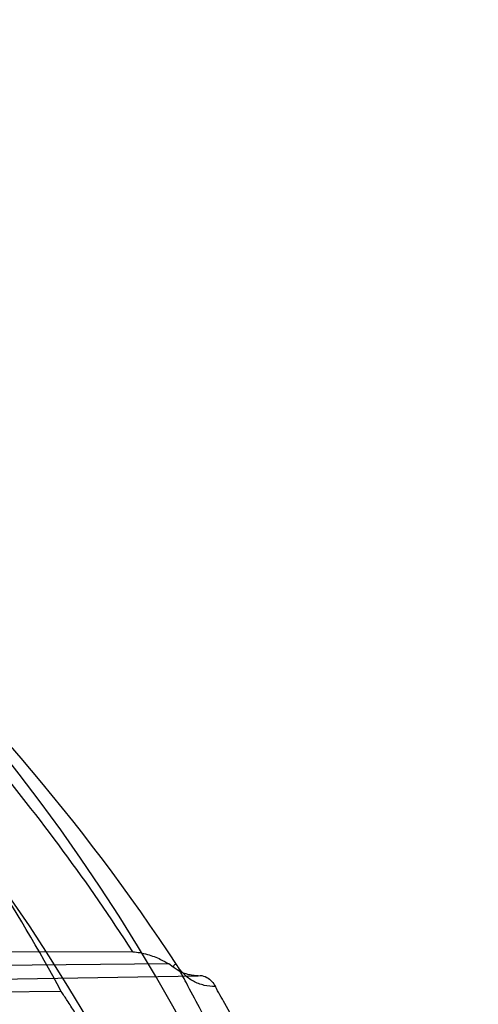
# Model space of a CAD drawing. Header units: millimetres. Extents: x 0 to 297, y 0 to 210.
# Tile 60 of 256: x 147.704 to 147.81, y 91.572 to 91.8. Entities that reach past the tile are written whole.
import ezdxf

# ---------------------------------------------------------------- set-up
doc = ezdxf.new("R2010")
doc.units = ezdxf.units.MM
doc.header["$LTSCALE"] = 16.335
doc.layers.get('0').update_dxf_attribs({"linetype": 'CONTINUOUS'})
doc.layers.add('01_GLOBAL', color=7, linetype='CONTINUOUS')
doc.layers.add('INTFCLR_144815', color=7, linetype='CONTINUOUS')

msp = doc.modelspace()

# ---------------------------------------------------------------- linework, layer by layer
at = {"color": 7, "linetype": 'Continuous'}
msp.add_circle((148.0808034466, 92.1164639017), 1.9, dxfattribs=at)
at = {"color": 9, "linetype": 'Continuous'}
msp.add_arc((148.0808034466, 92.1164639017), 1.8756493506, 182.9674534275, 267.0325465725, dxfattribs=at)
at = {"layer": '01_GLOBAL', "color": 7, "linetype": 'Continuous'}
msp.add_circle((148.0808034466, 92.1164639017), 1.925, dxfattribs=at)
at = {"layer": 'INTFCLR_144815', "color": 9, "linetype": 'Continuous'}
for p, q in [((147.5969495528, 91.5845276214), (147.72979146, 91.5844248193)), ((147.7381147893, 91.5816030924), (147.6041159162, 91.5804883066)), ((147.6041871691, 91.57640723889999), (147.7449290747, 91.578864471)), ((147.7449290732, 91.5788644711), (147.7453666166, 91.5789258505))]:
    msp.add_line(p, q, dxfattribs=at)
at = {"layer": 'INTFCLR_144815', "color": 6, "linetype": 'Continuous'}
for p, q in [((147.7391451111, 91.5808721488), (147.7381147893, 91.5816030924)), ((147.7133196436, 91.57521830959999), (147.6404664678, 91.57462300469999))]:
    msp.add_line(p, q, dxfattribs=at)
for radius, start, end in [(0.4398395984, 313.9937911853, 154.5150993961), (0.391278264, 24.36608327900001, 38.4121773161)]:
    msp.add_arc((147.3556636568, 91.35632411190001), radius, start, end, dxfattribs=at)
at = {"layer": 'INTFCLR_144815', "color": 9, "linetype": 'Continuous'}
for centre, radius, start, end in [((147.3548634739, 91.3286306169), 0.4606474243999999, 33.25492360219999, 48.17648278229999), ((147.3547363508, 91.3433585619), 0.4458466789, 32.7308374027, 39.9894278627), ((147.3556636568, 91.35632411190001), 0.4212676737, 323.9261481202, 36.0738518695), ((147.3556636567, 91.3563241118), 0.3885893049, 24.5006713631, 38.2755229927)]:
    msp.add_arc(centre, radius, start, end, dxfattribs=at)
at = {"layer": 'INTFCLR_144815', "color": 6, "linetype": 'Continuous'}
msp.add_ellipse((147.3556636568, 91.3820696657), major_axis=(0, 0.407109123), ratio=0.9979983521, start_param=-1.0764691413, end_param=-0.9955506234, dxfattribs=at)
for points, knots in [([(147.7297914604, 91.58442481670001), (147.7303588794, 91.584381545), (147.7315043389, 91.5842307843), (147.7331686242, 91.5838433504), (147.7347545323, 91.58332013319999), (147.7364147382, 91.5826081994), (147.7375101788, 91.5819953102), (147.7381147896, 91.5816030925)], [0, 0, 0, 0, 0.1924144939, 0.3898258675, 0.5769788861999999, 0.7563193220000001, 1, 1, 1, 1]), ([(147.7449290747, 91.578864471), (147.744497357, 91.5788639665), (147.7436799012, 91.5789209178), (147.742366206, 91.57919121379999), (147.7408146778, 91.5797560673), (147.7397281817, 91.5804200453), (147.7391451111, 91.5808721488)], [0, 0, 0, 0, 0.2079734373, 0.3931621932, 0.6445697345, 1, 1, 1, 1]), ([(147.7766097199, 91.35632411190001), (147.7766097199, 91.3599162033), (147.7765163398, 91.367087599), (147.7760973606, 91.3778291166), (147.7754024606, 91.3885180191), (147.7744335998, 91.39916220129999), (147.77319384, 91.4097533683), (147.7716837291, 91.42029033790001), (147.769908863, 91.43075428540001), (147.767873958, 91.4411284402), (147.7656550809, 91.4510881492), (147.7633909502, 91.4601990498), (147.7612393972, 91.468131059), (147.7592604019, 91.4749262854), (147.7574492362, 91.4807962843), (147.7557986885, 91.4858940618), (147.7542974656, 91.4903426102), (147.7529379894, 91.4942343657), (147.7517092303, 91.4976489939), (147.7505988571, 91.5006560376), (147.7495982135, 91.5033038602), (147.7486995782, 91.50563595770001), (147.7478928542, 91.5076948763), (147.7471655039, 91.509524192), (147.7465075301, 91.51115755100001), (147.7459095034, 91.5126247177), (147.7453656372, 91.51394489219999), (147.7448448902, 91.51519658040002), (147.7443053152, 91.5164813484), (147.7437013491, 91.5179056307), (147.7430146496, 91.51950732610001), (147.742236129, 91.5213002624), (147.7413669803, 91.5232743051), (147.7404600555, 91.5253030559), (147.7395279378, 91.52735649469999), (147.7385654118, 91.5294474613), (147.7375049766, 91.53171573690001), (147.7363194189, 91.5342082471), (147.7349858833, 91.5369583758), (147.7334899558, 91.53998131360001), (147.7318170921, 91.54328855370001), (147.7299593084, 91.5468707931), (147.7279066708, 91.55072565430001), (147.7256570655, 91.5548329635), (147.7232389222, 91.5591130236), (147.7208020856, 91.5632896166), (147.7185114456, 91.56709114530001), (147.7165080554, 91.5703165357), (147.7148153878, 91.5729637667), (147.7137825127, 91.57453038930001), (147.7133196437, 91.57521830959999)], [0, 0, 0, 0, 0.04665735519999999, 0.0931440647, 0.1396118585, 0.1857718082, 0.2319566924, 0.2781034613, 0.3240186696, 0.3697981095, 0.4154052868, 0.4565413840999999, 0.4917273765, 0.5221494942, 0.5484663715, 0.5715162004, 0.5917463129, 0.6094482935, 0.625060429, 0.6388822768, 0.6510838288, 0.6618264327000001, 0.6713445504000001, 0.6798063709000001, 0.6873964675, 0.6942167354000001, 0.7003855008, 0.7059421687, 0.7118256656, 0.7184851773, 0.7260365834, 0.7344612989, 0.7438740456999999, 0.7540523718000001, 0.7633255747, 0.7731651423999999, 0.7839509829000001, 0.7958485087, 0.8090155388, 0.8236497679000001, 0.8396573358, 0.8571550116, 0.8760631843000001, 0.8963825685, 0.9179808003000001, 0.9399137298, 0.9591882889, 0.9756278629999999, 0.9892303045, 1, 1, 1, 1])]:
    msp.add_open_spline(points, degree=3, knots=knots, dxfattribs=at)
at = {"layer": 'INTFCLR_144815', "color": 9, "linetype": 'Continuous'}
for points, knots in [([(147.7400749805, 91.58123360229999), (147.7400241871, 91.58139667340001), (147.7394697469, 91.5817022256), (147.7392199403, 91.58112772), (147.7391413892, 91.5808724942)], [0, 0, 0, 0, 0.3900947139, 1, 1, 1, 1]), ([(147.7993047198, 91.3563240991), (147.7993047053, 91.3598507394), (147.7992431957, 91.36510201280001), (147.7990397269, 91.37207757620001), (147.798623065, 91.3823283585), (147.7975766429, 91.397475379), (147.7953145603, 91.41729680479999), (147.7927567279, 91.43343289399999), (147.7906349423, 91.4445069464), (147.7893410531, 91.45072605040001), (147.7873656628, 91.4597474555), (147.7841654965, 91.47277623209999), (147.779385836, 91.4894048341), (147.7750756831, 91.5025548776), (147.7719295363, 91.51136236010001), (147.770136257, 91.5161888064), (147.7675472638, 91.5229853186), (147.7636973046, 91.5325312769), (147.7585360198, 91.544335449), (147.754709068, 91.55251543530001), (147.7522694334, 91.55754382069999), (147.7507933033, 91.56054718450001), (147.7484596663, 91.5652122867), (147.7454788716, 91.5709970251), (147.7424835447, 91.576667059), (147.7407676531, 91.5798944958), (147.740074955, 91.5812336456)], [0, 0, 0, 0, 0.0450043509, 0.067009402, 0.08905324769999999, 0.175923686, 0.2606895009, 0.3435638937, 0.3843409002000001, 0.4045696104, 0.4246252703, 0.5021919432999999, 0.5757221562, 0.6453695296, 0.6787460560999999, 0.6950673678, 0.7110742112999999, 0.7715572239, 0.8263963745, 0.8754614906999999, 0.8867912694, 0.8977184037, 0.9181670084, 0.953356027, 0.9807598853, 1, 1, 1, 1]), ([(147.7488803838, 91.57640103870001), (147.7480162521, 91.5763758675), (147.7462447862, 91.5765531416), (147.7437435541, 91.5775110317), (147.7415978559, 91.5791007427), (147.740508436, 91.5804952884), (147.740074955, 91.5812336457)], [0, 0, 0, 0, 0.2468035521, 0.5016413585, 0.7555656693, 1, 1, 1, 1]), ([(147.7453666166, 91.5789258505), (147.7459010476, 91.57893518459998), (147.7473889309, 91.5784344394), (147.7484197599, 91.5772395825), (147.7488803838, 91.57640103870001)], [0, 0, 0, 0, 0.3584345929, 1, 1, 1, 1]), ([(147.7488803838, 91.1362471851), (147.7495964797, 91.1375588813), (147.7513599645, 91.1407388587), (147.7537571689, 91.14506062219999), (147.7557370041, 91.14871709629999), (147.757045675, 91.1511468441), (147.7592661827, 91.1553421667), (147.7628570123, 91.1622835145), (147.7678291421, 91.1724506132), (147.7721187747, 91.1818390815), (147.7751770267, 91.1889400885), (147.77698482, 91.1932742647), (147.7797928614, 91.20017103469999), (147.7839528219, 91.2110371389), (147.7891775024, 91.2263044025), (147.7927870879, 91.23834514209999), (147.79507246, 91.2467235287), (147.796585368, 91.25252627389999), (147.7991369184, 91.26292856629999), (147.8023498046, 91.27821952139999), (147.8046712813, 91.29226720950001), (147.8059664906, 91.3018694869), (147.8067830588, 91.3084167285), (147.8080034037, 91.31996048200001), (147.8091753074, 91.3365688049), (147.809560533, 91.3532661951), (147.8094131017, 91.3650041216), (147.8092080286, 91.37174362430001), (147.8087814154, 91.381777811), (147.807711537, 91.3966061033), (147.8053958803, 91.4160076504), (147.8027810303, 91.4317994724), (147.8006061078, 91.4426340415), (147.7992854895, 91.44872060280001), (147.7972629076, 91.4575516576), (147.7939937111, 91.4703075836), (147.7890983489, 91.48657808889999), (147.7846918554, 91.49944302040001), (147.7814743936, 91.5080574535), (147.7796406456, 91.512779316), (147.7769907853, 91.51943094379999), (147.773050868, 91.52877293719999), (147.7677717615, 91.5403198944), (147.7638557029, 91.54831739), (147.7613627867, 91.5532353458), (147.7598516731, 91.5561726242), (147.7574644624, 91.56073668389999), (147.7544093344, 91.5663913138), (147.7513554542, 91.5719409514), (147.749579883, 91.5750858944), (147.7488803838, 91.57640103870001)], [0, 0, 0, 0, 0.0097071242, 0.0236189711, 0.0321010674, 0.0367157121, 0.0415449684, 0.0629333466, 0.0874759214, 0.1150523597, 0.1299704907, 0.1376946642, 0.1455554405, 0.1783391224, 0.2132541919, 0.2503476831, 0.259964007, 0.2696637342, 0.289298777, 0.3295304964, 0.3711217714, 0.3817476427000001, 0.3924663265, 0.413977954, 0.4571413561, 0.5005724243, 0.5224212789, 0.5333848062, 0.5443680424, 0.5876565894, 0.6299111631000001, 0.6712436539, 0.6915902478, 0.7016863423, 0.7116980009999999, 0.7504371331, 0.7871917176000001, 0.8220359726, 0.8387456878, 0.84691964, 0.8549381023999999, 0.8852533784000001, 0.9127639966, 0.93739805, 0.9430884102, 0.9485782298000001, 0.9588538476, 0.9765441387, 0.9903243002, 1, 1, 1, 1])]:
    msp.add_open_spline(points, degree=3, knots=knots, dxfattribs=at)

doc.saveas('drawing.dxf')
